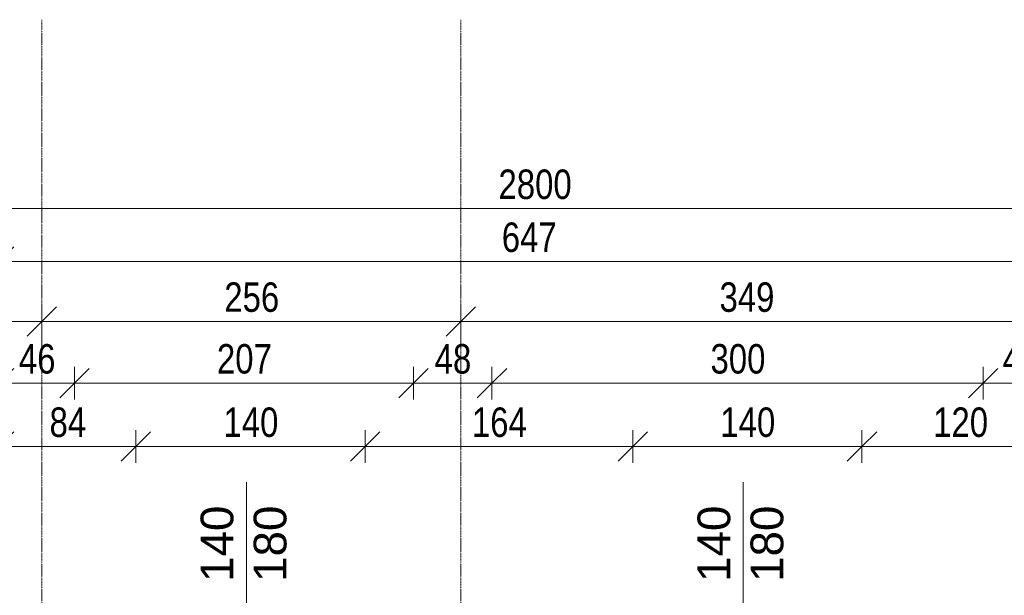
# Model space of a CAD drawing. Header units: centimetres. Extents: x 14827 to 20103, y -10807 to -8443.
# Tile 14 of 21: x 16206 to 16808, y -8795 to -8443. Entities that reach past the tile are written whole.
import ezdxf

# ---------------------------------------------------------------- set-up
doc = ezdxf.new("R2010")
doc.units = ezdxf.units.CM
doc.linetypes.add('Linia siatki', pattern=[0.9925, 0.47, -0.2175, 0.0875, -0.2175])
for name, color, linetype, lineweight in [('A-ANNO-DIMS', 211, 'Continuous', 9), ('A-ANNO-DIMS-100', 211, 'Continuous', 9), ('A-DETL-THIN', 151, 'Continuous', 9), ('G-ANNO-TEXT', 231, 'Continuous', 9), ('S-GRID', 1, 'Continuous', 9)]:
    doc.layers.add(name, color=color, linetype=linetype, lineweight=lineweight)
doc.styles.add('Arial_2', font='arial.ttf', dxfattribs={"width": 0.8, "height": 18})
doc.styles.add('Arial_5', font='arial.ttf', dxfattribs={"height": 20})
doc.dimstyles.new('Przekątna_-_1_8_mm_Arial', dxfattribs={"dimscale": 30.48, "dimtxt": 18.364669, "dimasz": 0.590551, "dimexe": 0.328084, "dimexo": 0.0625, "dimgap": 0.016404, "dimtad": 1, "dimdec": 0, "dimdsep": 46, "dimtxsty": 'Arial_2', "dimblk1": 'OBLIQUE', "dimblk2": 'OBLIQUE', "dimsah": 1, "dimcen": 0.09, "dimazin": 0, "dimtfac": 1, "dimtdec": 4, "dimtix": 1, "dimtmove": 0, "dimatfit": 3, "dimfxl": 0.328084, "dimfxlon": 1, "dimtvp": 1, "dimtolj": 1, "dimtzin": 0, "dimarcsym": 2})

# ---------------------------------------------------------------- blocks, each defined once
blk = doc.blocks.new('DIMBLOCK33-6_Poziom posadzka II pietra')
at = {"layer": 'A-ANNO-DIMS-100'}
for p, q in [((16193.62, -8703.87), (16193.62, -8693.87)), ((16193.62, -8703.87), (16202.62, -8694.87)), ((16277.12, -8703.87), (16277.12, -8693.87)), ((16277.12, -8703.87), (16286.12, -8694.87)), ((16193.62, -8703.87), (16184.62, -8712.87)), ((16193.62, -8703.87), (16277.12, -8703.87)), ((16193.62, -8703.87), (16193.62, -8713.87)), ((16277.12, -8703.87), (16268.12, -8712.87)), ((16277.12, -8703.87), (16277.12, -8713.87))]:
    blk.add_line(p, q, dxfattribs=at)
at = {"layer": 'A-ANNO-DIMS-100', "color": 0, "insert": (16224.35, -8680.01), "char_height": 18, "width": 26.4451, "attachment_point": 1, "line_spacing_factor": 0.941778, "style": 'Arial_2'}
blk.add_mtext('84', dxfattribs=at)
blk = doc.blocks.new('_Oblique')
at = {"color": 0, "linetype": 'ByBlock', "lineweight": -2}
blk.add_line((-0.5, -0.5), (0.5, 0.5), dxfattribs=at)
blk = doc.blocks.new('DIMBLOCK34-6_Poziom posadzka II pietra')
at = {"layer": 'A-ANNO-DIMS-100'}
for p, q in [((16277.12, -8703.87), (16277.12, -8693.87)), ((16277.12, -8703.87), (16286.12, -8694.87)), ((16417.12, -8703.87), (16417.12, -8693.87)), ((16417.12, -8703.87), (16426.12, -8694.87)), ((16277.12, -8703.87), (16268.12, -8712.87)), ((16277.12, -8703.87), (16417.12, -8703.87)), ((16277.12, -8703.87), (16277.12, -8713.87)), ((16417.12, -8703.87), (16408.12, -8712.87)), ((16417.12, -8703.87), (16417.12, -8713.87))]:
    blk.add_line(p, q, dxfattribs=at)
at = {"layer": 'A-ANNO-DIMS-100', "color": 0, "insert": (16330.59, -8680.01), "char_height": 18, "width": 39.6677, "attachment_point": 1, "line_spacing_factor": 0.941778, "style": 'Arial_2'}
blk.add_mtext('140', dxfattribs=at)
blk = doc.blocks.new('DIMBLOCK35-6_Poziom posadzka II pietra')
at = {"layer": 'A-ANNO-DIMS-100'}
for p, q in [((16417.12, -8703.87), (16417.12, -8693.87)), ((16417.12, -8703.87), (16426.12, -8694.87)), ((16580.62, -8703.87), (16580.62, -8693.87)), ((16580.62, -8703.87), (16589.62, -8694.87)), ((16417.12, -8703.87), (16408.12, -8712.87)), ((16417.12, -8703.87), (16580.62, -8703.87)), ((16417.12, -8703.87), (16417.12, -8713.87)), ((16580.62, -8703.87), (16571.62, -8712.87)), ((16580.62, -8703.87), (16580.62, -8713.87))]:
    blk.add_line(p, q, dxfattribs=at)
at = {"layer": 'A-ANNO-DIMS-100', "color": 0, "insert": (16482.34, -8680.01), "char_height": 18, "width": 39.6677, "attachment_point": 1, "line_spacing_factor": 0.941778, "style": 'Arial_2'}
blk.add_mtext('164', dxfattribs=at)
blk = doc.blocks.new('DIMBLOCK36-6_Poziom posadzka II pietra')
at = {"layer": 'A-ANNO-DIMS-100'}
for p, q in [((16580.62, -8703.87), (16580.62, -8693.87)), ((16580.62, -8703.87), (16589.62, -8694.87)), ((16720.62, -8703.87), (16720.62, -8693.87)), ((16720.62, -8703.87), (16729.62, -8694.87)), ((16580.62, -8703.87), (16571.62, -8712.87)), ((16580.62, -8703.87), (16720.62, -8703.87)), ((16580.62, -8703.87), (16580.62, -8713.87)), ((16720.62, -8703.87), (16711.62, -8712.87)), ((16720.62, -8703.87), (16720.62, -8713.87))]:
    blk.add_line(p, q, dxfattribs=at)
at = {"layer": 'A-ANNO-DIMS-100', "color": 0, "insert": (16634.09, -8680.01), "char_height": 18, "width": 39.6677, "attachment_point": 1, "line_spacing_factor": 0.941778, "style": 'Arial_2'}
blk.add_mtext('140', dxfattribs=at)
blk = doc.blocks.new('DIMBLOCK37-6_Poziom posadzka II pietra')
at = {"layer": 'A-ANNO-DIMS-100'}
for p, q in [((16720.62, -8703.87), (16720.62, -8693.87)), ((16720.62, -8703.87), (16729.62, -8694.87)), ((16840.62, -8703.87), (16840.62, -8693.87)), ((16840.62, -8703.87), (16849.62, -8694.87)), ((16720.62, -8703.87), (16711.62, -8712.87)), ((16720.62, -8703.87), (16840.62, -8703.87)), ((16720.62, -8703.87), (16720.62, -8713.87)), ((16840.62, -8703.87), (16831.62, -8712.87)), ((16840.62, -8703.87), (16840.62, -8713.87))]:
    blk.add_line(p, q, dxfattribs=at)
at = {"layer": 'A-ANNO-DIMS-100', "color": 0, "insert": (16764.09, -8680.01), "char_height": 18, "width": 39.6677, "attachment_point": 1, "line_spacing_factor": 0.941778, "style": 'Arial_2'}
blk.add_mtext('120', dxfattribs=at)
blk = doc.blocks.new('DIMBLOCK49-6_Poziom posadzka II pietra')
at = {"layer": 'A-ANNO-DIMS-100'}
for p, q in [((16193.62, -8665.17), (16193.62, -8655.17)), ((16193.62, -8665.17), (16202.62, -8656.17)), ((16239.62, -8665.17), (16239.62, -8655.17)), ((16239.62, -8665.17), (16248.62, -8656.17)), ((16193.62, -8665.17), (16184.62, -8674.17)), ((16193.62, -8665.17), (16239.62, -8665.17)), ((16193.62, -8665.17), (16193.62, -8675.17)), ((16239.62, -8665.17), (16230.62, -8674.17)), ((16239.62, -8665.17), (16239.62, -8675.17))]:
    blk.add_line(p, q, dxfattribs=at)
at = {"layer": 'A-ANNO-DIMS-100', "color": 0, "insert": (16205.6, -8641.3), "char_height": 18, "width": 26.4451, "attachment_point": 1, "line_spacing_factor": 0.941778, "style": 'Arial_2'}
blk.add_mtext('46', dxfattribs=at)
blk = doc.blocks.new('DIMBLOCK50-6_Poziom posadzka II pietra')
at = {"layer": 'A-ANNO-DIMS-100'}
for p, q in [((16239.62, -8665.17), (16239.62, -8655.17)), ((16239.62, -8665.17), (16248.62, -8656.17)), ((16446.62, -8665.17), (16446.62, -8655.17)), ((16446.62, -8665.17), (16455.62, -8656.17)), ((16239.62, -8665.17), (16230.62, -8674.17)), ((16239.62, -8665.17), (16446.62, -8665.17)), ((16239.62, -8665.17), (16239.62, -8675.17)), ((16446.62, -8665.17), (16437.62, -8674.17)), ((16446.62, -8665.17), (16446.62, -8675.17))]:
    blk.add_line(p, q, dxfattribs=at)
at = {"layer": 'A-ANNO-DIMS-100', "color": 0, "insert": (16326.59, -8641.3), "char_height": 18, "width": 39.6677, "attachment_point": 1, "line_spacing_factor": 0.941778, "style": 'Arial_2'}
blk.add_mtext('207', dxfattribs=at)
blk = doc.blocks.new('DIMBLOCK51-6_Poziom posadzka II pietra')
at = {"layer": 'A-ANNO-DIMS-100'}
for p, q in [((16446.62, -8665.17), (16446.62, -8655.17)), ((16446.62, -8665.17), (16455.62, -8656.17)), ((16494.62, -8665.17), (16494.62, -8655.17)), ((16494.62, -8665.17), (16503.62, -8656.17)), ((16446.62, -8665.17), (16437.62, -8674.17)), ((16446.62, -8665.17), (16494.62, -8665.17)), ((16446.62, -8665.17), (16446.62, -8675.17)), ((16494.62, -8665.17), (16485.62, -8674.17)), ((16494.62, -8665.17), (16494.62, -8675.17))]:
    blk.add_line(p, q, dxfattribs=at)
at = {"layer": 'A-ANNO-DIMS-100', "color": 0, "insert": (16459.6, -8641.3), "char_height": 18, "width": 26.4451, "attachment_point": 1, "line_spacing_factor": 0.941778, "style": 'Arial_2'}
blk.add_mtext('48', dxfattribs=at)
blk = doc.blocks.new('DIMBLOCK52-6_Poziom posadzka II pietra')
at = {"layer": 'A-ANNO-DIMS-100'}
for p, q in [((16494.62, -8665.17), (16494.62, -8655.17)), ((16494.62, -8665.17), (16503.62, -8656.17)), ((16794.62, -8665.17), (16794.62, -8655.17)), ((16794.62, -8665.17), (16803.62, -8656.17)), ((16494.62, -8665.17), (16485.62, -8674.17)), ((16494.62, -8665.17), (16794.62, -8665.17)), ((16494.62, -8665.17), (16494.62, -8675.17)), ((16794.62, -8665.17), (16785.62, -8674.17)), ((16794.62, -8665.17), (16794.62, -8675.17))]:
    blk.add_line(p, q, dxfattribs=at)
at = {"layer": 'A-ANNO-DIMS-100', "color": 0, "insert": (16628.09, -8641.3), "char_height": 18, "width": 39.6677, "attachment_point": 1, "line_spacing_factor": 0.941778, "style": 'Arial_2'}
blk.add_mtext('300', dxfattribs=at)
blk = doc.blocks.new('DIMBLOCK53-6_Poziom posadzka II pietra')
at = {"layer": 'A-ANNO-DIMS-100'}
for p, q in [((16794.62, -8665.17), (16794.62, -8655.17)), ((16794.62, -8665.17), (16803.62, -8656.17)), ((16840.62, -8665.17), (16840.62, -8655.17)), ((16840.62, -8665.17), (16849.62, -8656.17)), ((16794.62, -8665.17), (16785.62, -8674.17)), ((16794.62, -8665.17), (16840.62, -8665.17)), ((16794.62, -8665.17), (16794.62, -8675.17)), ((16840.62, -8665.17), (16831.62, -8674.17)), ((16840.62, -8665.17), (16840.62, -8675.17))]:
    blk.add_line(p, q, dxfattribs=at)
at = {"layer": 'A-ANNO-DIMS-100', "color": 0, "insert": (16806.6, -8641.3), "char_height": 18, "width": 26.4451, "attachment_point": 1, "line_spacing_factor": 0.941778, "style": 'Arial_2'}
blk.add_mtext('46', dxfattribs=at)
blk = doc.blocks.new('DIMBLOCK60-6_Poziom posadzka II pietra')
at = {"layer": 'A-ANNO-DIMS-100'}
for p, q in [((15688.62, -8627.46), (15688.62, -8617.46)), ((15688.62, -8627.46), (15697.62, -8618.46)), ((16219.62, -8627.46), (16219.62, -8617.46)), ((16219.62, -8627.46), (16228.62, -8618.46)), ((15688.62, -8627.46), (15679.62, -8636.46)), ((15688.62, -8627.46), (16219.62, -8627.46)), ((15688.62, -8627.46), (15688.62, -8637.46)), ((16219.62, -8627.46), (16210.62, -8636.46)), ((16219.62, -8627.46), (16219.62, -8637.46))]:
    blk.add_line(p, q, dxfattribs=at)
at = {"layer": 'A-ANNO-DIMS-100', "color": 0, "insert": (15937.59, -8603.59), "char_height": 18, "width": 39.6677, "attachment_point": 1, "line_spacing_factor": 0.941778, "style": 'Arial_2'}
blk.add_mtext('531', dxfattribs=at)
blk = doc.blocks.new('DIMBLOCK61-6_Poziom posadzka II pietra')
at = {"layer": 'A-ANNO-DIMS-100'}
for p, q in [((16219.62, -8627.46), (16219.62, -8617.46)), ((16219.62, -8627.46), (16228.62, -8618.46)), ((16475.62, -8627.46), (16475.62, -8617.46)), ((16475.62, -8627.46), (16484.62, -8618.46)), ((16219.62, -8627.46), (16210.62, -8636.46)), ((16219.62, -8627.46), (16475.62, -8627.46)), ((16219.62, -8627.46), (16219.62, -8637.46)), ((16475.62, -8627.46), (16466.62, -8636.46)), ((16475.62, -8627.46), (16475.62, -8637.46))]:
    blk.add_line(p, q, dxfattribs=at)
at = {"layer": 'A-ANNO-DIMS-100', "color": 0, "insert": (16331.09, -8603.59), "char_height": 18, "width": 39.6677, "attachment_point": 1, "line_spacing_factor": 0.941778, "style": 'Arial_2'}
blk.add_mtext('256', dxfattribs=at)
blk = doc.blocks.new('DIMBLOCK62-6_Poziom posadzka II pietra')
at = {"layer": 'A-ANNO-DIMS-100'}
for p, q in [((16475.62, -8627.46), (16475.62, -8617.46)), ((16475.62, -8627.46), (16484.62, -8618.46)), ((16824.62, -8627.46), (16824.62, -8617.46)), ((16824.62, -8627.46), (16833.62, -8618.46)), ((16475.62, -8627.46), (16466.62, -8636.46)), ((16475.62, -8627.46), (16824.62, -8627.46)), ((16475.62, -8627.46), (16475.62, -8637.46)), ((16824.62, -8627.46), (16815.62, -8636.46)), ((16824.62, -8627.46), (16824.62, -8637.46))]:
    blk.add_line(p, q, dxfattribs=at)
at = {"layer": 'A-ANNO-DIMS-100', "color": 0, "insert": (16633.59, -8603.59), "char_height": 18, "width": 39.6677, "attachment_point": 1, "line_spacing_factor": 0.941778, "style": 'Arial_2'}
blk.add_mtext('349', dxfattribs=at)
blk = doc.blocks.new('DIMBLOCK67-6_Poziom posadzka II pietra')
at = {"layer": 'A-ANNO-DIMS-100'}
for p, q in [((16193.62, -8590.88), (16193.62, -8580.88)), ((16193.62, -8590.88), (16202.62, -8581.88)), ((16840.62, -8590.88), (16840.62, -8580.88)), ((16840.62, -8590.88), (16849.62, -8581.88)), ((16193.62, -8590.88), (16184.62, -8599.88)), ((16193.62, -8590.88), (16840.62, -8590.88)), ((16193.62, -8590.88), (16193.62, -8600.88)), ((16840.62, -8590.88), (16831.62, -8599.88)), ((16840.62, -8590.88), (16840.62, -8600.88))]:
    blk.add_line(p, q, dxfattribs=at)
at = {"layer": 'A-ANNO-DIMS-100', "color": 0, "insert": (16500.59, -8567.01), "char_height": 18, "width": 39.6677, "attachment_point": 1, "line_spacing_factor": 0.941778, "style": 'Arial_2'}
blk.add_mtext('647', dxfattribs=at)
blk = doc.blocks.new('DIMBLOCK69-6_Poziom posadzka II pietra')
at = {"layer": 'A-ANNO-DIMS-100'}
for p, q in [((15120.62, -8558.52), (15120.62, -8548.52)), ((15120.62, -8558.52), (15129.62, -8549.52)), ((17920.62, -8558.52), (17920.62, -8548.52)), ((17920.62, -8558.52), (17929.62, -8549.52)), ((15120.62, -8558.52), (15111.62, -8567.52)), ((15120.62, -8558.52), (17920.62, -8558.52)), ((15120.62, -8558.52), (15120.62, -8568.52)), ((17920.62, -8558.52), (17911.62, -8567.52)), ((17920.62, -8558.52), (17920.62, -8568.52))]:
    blk.add_line(p, q, dxfattribs=at)
at = {"layer": 'A-ANNO-DIMS-100', "color": 0, "insert": (16498.58, -8534.65), "char_height": 18, "width": 52.8902, "attachment_point": 1, "line_spacing_factor": 0.941778, "style": 'Arial_2'}
blk.add_mtext('2800', dxfattribs=at)

msp = doc.modelspace()

# ---------------------------------------------------------------- linework, layer by layer
at = {"layer": 'A-DETL-THIN'}
for p, q in [((16344.58, -8875.71), (16344.58, -8725.71)), ((16648.08, -8875.71), (16648.08, -8725.71))]:
    msp.add_line(p, q, dxfattribs=at)
at = {"layer": 'S-GRID', "linetype": 'Linia siatki'}
for p, q in [((16219.62, -8443.11), (16219.62, -10747.39)), ((16475.62, -8443.11), (16475.62, -10747.39))]:
    msp.add_line(p, q, dxfattribs=at)

# ---------------------------------------------------------------- texts
at = {"layer": 'G-ANNO-TEXT', "color": 7, "char_height": 20, "width": 57.7215, "attachment_point": 1, "rotation": 90, "style": 'Arial_5'}
for s, insert in [('140', (16316.64, -8786.59)), ('180', (16349.05, -8786.59)), ('140', (16620.14, -8786.59)), ('180', (16652.55, -8786.59))]:
    msp.add_mtext(s, dxfattribs=dict(at, insert=insert))

# ---------------------------------------------------------------- dimensions: what is measured, and where the dimension line sits
at = {"layer": 'A-ANNO-DIMS'}
for base, p1, p2, override, picture, middle in [((17920.62, -8558.52), (15120.62, -8568.52), (17920.62, -8568.52), {"dimpost": '<>', "dimfxl": 2800}, 'DIMBLOCK69-6_Poziom posadzka II pietra', (16520.62, -8548.83)), ((16840.62, -8590.88), (16193.62, -8600.88), (16840.62, -8600.88), {"dimpost": '<>', "dimfxl": 647}, 'DIMBLOCK67-6_Poziom posadzka II pietra', (16517.12, -8581.19)), ((16219.62, -8627.46), (15688.62, -8617.46), (16219.62, -8617.46), {"dimpost": '<>', "dimfxl": 531}, 'DIMBLOCK60-6_Poziom posadzka II pietra', (15954.12, -8617.77)), ((16475.62, -8627.46), (16219.62, -8617.46), (16475.62, -8617.46), {"dimpost": '<>', "dimfxl": 256}, 'DIMBLOCK61-6_Poziom posadzka II pietra', (16347.62, -8617.77)), ((16824.62, -8627.46), (16475.62, -8617.46), (16824.62, -8617.46), {"dimpost": '<>', "dimfxl": 349}, 'DIMBLOCK62-6_Poziom posadzka II pietra', (16650.12, -8617.77)), ((16239.62, -8665.17), (16193.62, -8675.17), (16239.62, -8675.17), {"dimpost": '<>', "dimfxl": 46}, 'DIMBLOCK49-6_Poziom posadzka II pietra', (16216.62, -8655.48)), ((16446.62, -8665.17), (16239.62, -8675.17), (16446.62, -8675.17), {"dimpost": '<>', "dimfxl": 207}, 'DIMBLOCK50-6_Poziom posadzka II pietra', (16343.12, -8655.48)), ((16494.62, -8665.17), (16446.62, -8675.17), (16494.62, -8675.17), {"dimpost": '<>', "dimfxl": 48}, 'DIMBLOCK51-6_Poziom posadzka II pietra', (16470.62, -8655.48)), ((16794.62, -8665.17), (16494.62, -8675.17), (16794.62, -8675.17), {"dimpost": '<>', "dimfxl": 300}, 'DIMBLOCK52-6_Poziom posadzka II pietra', (16644.62, -8655.48)), ((16840.62, -8665.17), (16794.62, -8675.17), (16840.62, -8675.17), {"dimpost": '<>', "dimfxl": 46}, 'DIMBLOCK53-6_Poziom posadzka II pietra', (16817.62, -8655.48)), ((16277.12255481, -8703.87346537), (16193.62255481, -8713.87346537), (16277.12255481, -8713.87346537), {"dimpost": '<>', "dimfxl": 83.5}, 'DIMBLOCK33-6_Poziom posadzka II pietra', (16235.37255481, -8694.18315154)), ((16417.12, -8703.87), (16277.12, -8713.87), (16417.12, -8713.87), {"dimpost": '<>', "dimfxl": 140}, 'DIMBLOCK34-6_Poziom posadzka II pietra', (16347.12, -8694.18)), ((16580.62255481, -8703.87346537), (16417.12255481, -8713.87346537), (16580.62255481, -8713.87346537), {"dimpost": '<>', "dimfxl": 163.5}, 'DIMBLOCK35-6_Poziom posadzka II pietra', (16498.87255481, -8694.18315154)), ((16720.62, -8703.87), (16580.62, -8713.87), (16720.62, -8713.87), {"dimpost": '<>', "dimfxl": 140}, 'DIMBLOCK36-6_Poziom posadzka II pietra', (16650.62, -8694.18)), ((16840.62, -8703.87), (16720.62, -8713.87), (16840.62, -8713.87), {"dimpost": '<>', "dimfxl": 120}, 'DIMBLOCK37-6_Poziom posadzka II pietra', (16780.62, -8694.18))]:
    dim = msp.add_linear_dim(base=base, p1=p1, p2=p2, dimstyle='Przekątna_-_1_8_mm_Arial', override=override, dxfattribs=at)
    dim.commit()
    dim.dimension.update_dxf_attribs({"geometry": picture, "text_midpoint": middle})

doc.saveas('drawing.dxf')
